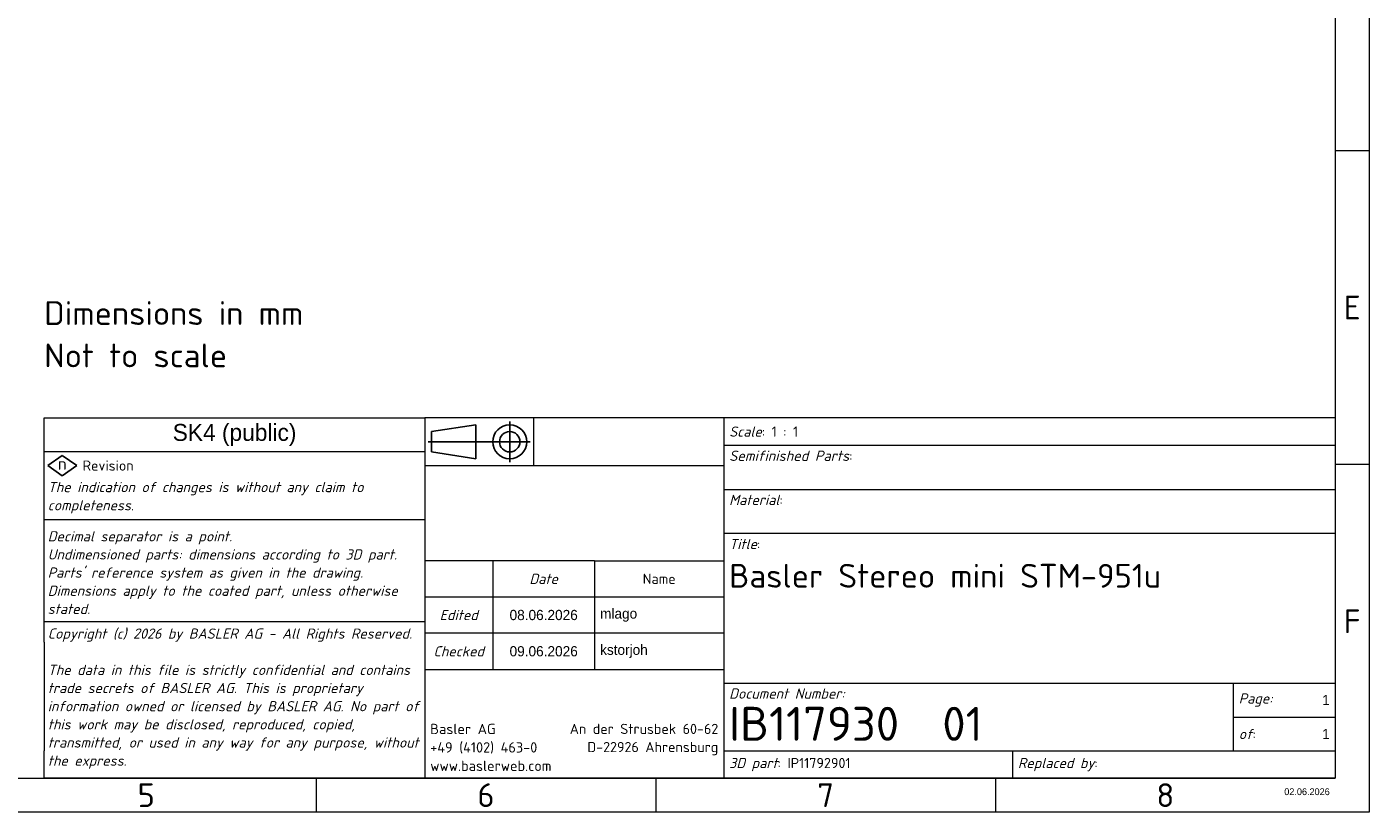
# Model space of a CAD drawing. Header units: millimetres. Extents: x 5 to 415, y 5 to 292.
# Tile 90 of 199: x 217 to 415, y 5 to 121. Entities that reach past the tile are written whole.
import ezdxf
from ezdxf.enums import TextEntityAlignment as Align

# ---------------------------------------------------------------- set-up
doc = ezdxf.new("R2018")
doc.units = ezdxf.units.MM
for name, color, linetype, lineweight in [('RAHM2', 7, 'Continuous', 25), ('Rahmen (ISO)', 7, 'Continuous', 70), ('Symbol (ISO)', 7, 'Continuous', 25), ('Titel (ISO)', 7, 'Continuous', 50)]:
    doc.layers.add(name, color=color, linetype=linetype, lineweight=lineweight)
doc.layers.add('Skizziergeometrie (ISO) rot', color=1, linetype='Continuous', lineweight=25, true_color=0xff0000)
doc.styles.add('Bezeichnungstext (ISO)', font='isocpeur.ttf')
doc.styles.add('Notiztext (ISO)', font='isocpeur.ttf')
doc.styles.add('Textstil18', font='isocpeur.ttf')
doc.styles.add('Textstil49', font='isocpeur.ttf')
doc.styles.add('Textstil61', font='isocpeur.ttf')

# ---------------------------------------------------------------- blocks, each defined once
blk = doc.blocks.new('Ränder Basler-A3')
at = {"layer": 'Rahmen (ISO)', "color": 7, "lineweight": 18}
for p, q in [((415, 292), (415, 5)), ((415, 5), (5, 5))]:
    blk.add_line(p, q, dxfattribs=at)
at = {"layer": 'Rahmen (ISO)', "lineweight": 18}
for p, q in [((410, 287), (410, 10)), ((10, 10), (410, 10)), ((310, 10), (310, 5)), ((360, 10), (360, 5))]:
    blk.add_line(p, q, dxfattribs=at)
at = {"layer": 'Rahmen (ISO)', "color": 7, "linetype": 'Continuous', "lineweight": 18}
for p, q in [((415, 102.33), (410, 102.33)), ((415, 56.17), (410, 56.17)), ((260, 10), (260, 5))]:
    blk.add_line(p, q, dxfattribs=at)
at = {"layer": 'Rahmen (ISO)', "char_height": 3.5, "attachment_point": 5, "style": 'Bezeichnungstext (ISO)'}
for s, insert in [('\\fISOCPEUR|b0|i0;{\\H3.5000;E}', (412.5, 79.25)), ('\\fISOCPEUR|b0|i0;{\\H3.5000;F}', (412.5, 33.08)), ('\\fISOCPEUR|b0|i0;{\\H3.5000;5}', (235, 7.5)), ('\\fISOCPEUR|b0|i0;{\\H3.5000;6}', (285, 7.5)), ('\\fISOCPEUR|b0|i0;{\\H3.5000;7}', (335, 7.5)), ('\\fISOCPEUR|b0|i0;{\\H3.5000;8}', (385, 7.5))]:
    blk.add_mtext(s, dxfattribs=dict(at, insert=insert))
blk = doc.blocks.new('Schriftfelder Basler Ohne')
at = {"layer": 'RAHM2'}
for p, q in [((63.5, 52), (57, 51)), ((63.5, 47), (63.5, 52)), ((68.5, 52.5), (68.5, 46.5)), ((56.5, 49.5), (71.5, 49.5)), ((57, 51), (57, 48)), ((57, 48), (63.5, 47))]:
    blk.add_line(p, q, dxfattribs=at)
for radius in [2.5, 1.5]:
    blk.add_circle((68.5, 49.5), radius, dxfattribs=at)
at = {"layer": 'Skizziergeometrie (ISO) rot'}
for p, q in [((0.5, 46), (2.64, 47.5)), ((2.64, 47.5), (4.78, 46)), ((2.64, 44.5), (0.5, 46)), ((4.78, 46), (2.64, 44.5))]:
    blk.add_line(p, q, dxfattribs=at)
at = {"layer": 'Titel (ISO)', "lineweight": 18}
for p, q in [((0, 20), (0, 53)), ((0, 53), (56, 53)), ((72, 53), (56, 53)), ((56, 53), (56, 49.5)), ((100, 53), (72, 53)), ((72, 53), (72, 46)), ((190, 53), (100, 53)), ((100, 53), (100, 36)), ((190, 53), (190, 49)), ((56, 49.5), (56, 32)), ((56, 48), (0, 48)), ((100, 49), (190, 49)), ((190, 49), (190, 36)), ((56, 46), (100, 46)), ((100, 42.5), (190, 42.5)), ((56, 38), (0, 38)), ((190, 36), (100, 36)), ((100, 36), (100, 14)), ((190, 36), (190, 14)), ((56, 32), (56, 26.67)), ((66, 32), (56, 32)), ((66, 32), (66, 26.67)), ((81, 32), (66, 32)), ((81, 32), (81, 16)), ((81, 32), (100, 32)), ((56, 26.67), (100, 26.67)), ((56, 26.67), (56, 21.33)), ((66, 26.67), (66, 21.33)), ((56, 23), (0, 23)), ((0, 20), (0, 18)), ((100, 21.33), (56, 21.33)), ((56, 21.33), (56, 16)), ((66, 21.33), (66, 16)), ((0, 18), (0, 16)), ((0, 16), (0, 14)), ((56, 16), (100, 16)), ((56, 16), (56, 4)), ((0, 14), (0, 12)), ((100, 14), (175, 14)), ((100, 14), (100, 4)), ((175, 14), (175, 9)), ((175, 14), (190, 14)), ((190, 14), (190, 4)), ((0, 12), (0, 10)), ((0, 10), (0, 8)), ((0, 8), (0, 6)), ((175, 9), (190, 9)), ((175, 9), (175, 4)), ((0, 6), (0, 4)), ((0, 0), (0, 4)), ((56, 4), (56, 0)), ((100, 4), (142.5, 4)), ((100, 4), (100, 0)), ((142.5, 4), (142.5, 0)), ((142.5, 4), (175, 4)), ((175, 4), (190, 4)), ((190, 4), (190, 0)), ((56, 0), (0, 0)), ((106.26, 0), (56, 0)), ((142.5, 0), (106.26, 0)), ((190, 0), (142.5, 0))]:
    blk.add_line(p, q, dxfattribs=at)
at = {"layer": 'Symbol (ISO)', "color": 1, "true_color": 0xff0000, "insert": (2.64, 46.27), "char_height": 1.8, "attachment_point": 5, "style": 'Notiztext (ISO)'}
blk.add_mtext('\\fISOCPEUR|b0|i0;{\\H1.8000;n}', dxfattribs=at)
at = {"layer": 'Symbol (ISO)', "color": 7, "insert": (5.64, 46), "char_height": 1.5, "width": 12.2405, "attachment_point": 4, "style": 'Notiztext (ISO)'}
blk.add_mtext('\\fISOCPEUR|b0|i0;{\\H1.5000;Revision}', dxfattribs=at)
at = {"layer": 'Titel (ISO)', "style": 'Notiztext (ISO)'}
for s, insert, char_height, width, attachment_point in [('\\fISOCPEUR|b0|i1;{\\H1.5000;Scale}\\fISOCPEUR|b0|i0;{\\H1.5000;: 1 : 1}', (100.8, 51), 1.5, 75.3986, 4), ('\\fISOCPEUR|b0|i1;{\\H1.5000;Title}\\fISOCPEUR|b0|i0;{\\H1.5000;:}', (100.8, 35.2), 1.5, 10.392, 1), ('\\fISOCPEUR|b0|i1;{\\H1.5000;Date}', (73.5, 29.33), 1.5, 13.0743, 5), ('\\fISOCPEUR|b0|i0;{\\H1.5000;Name}', (90.5, 29.33), 1.5, 13.0743, 5), ('\\fISOCPEUR|b0|i1;{\\H1.5000;Document Number:}', (100.8, 13.2), 1.5, 75.3986, 1), ('\\fISOCPEUR|b0|i0;{\\H5.0000;IB117930  01}', (100.8, 8), 5, 64.2355, 4)]:
    blk.add_mtext(s, dxfattribs=dict(at, insert=insert, char_height=char_height, width=width, attachment_point=attachment_point))
for s, insert, char_height, attachment_point in [('\\fISOCPEUR|b0|i1;{\\H1.5200;Semifinished Parts}\\fISOCPEUR|b0|i0;{\\H1.5217;:}', (100.8, 48.2), 3.5, 1), ('\\fISOCPEUR|b0|i1;{\\H1.5000;Material}\\fISOCPEUR|b0|i0;{\\H1.5217;:}', (100.8, 41.72), 3.5, 1), ('\\fISOCPEUR|b0|i1;{\\H1.5000;Edited}', (61, 24), 1.5, 5), ('\\fISOCPEUR|b0|i1;{\\H1.5000;Checked}', (61, 18.67), 1.5, 5), ('\\fISOCPEUR|b0|i1;{\\H1.5000;Page:}', (175.8, 11.5), 1.5, 4), ('\\fISOCPEUR|b0|i1;{\\H1.5000;of}\\fISOCPEUR|b0|i0;{\\H1.5000;:}', (175.8, 6.5), 1.5, 4), ('\\fISOCPEUR|b0|i1;{\\H1.5000;3D part}\\fISOCPEUR|b0|i0;{\\H1.5000;: IP11792901}', (100.8, 2), 1.5, 4), ('\\fISOCPEUR|b0|i1;{\\H1.5000;Replaced by}\\fISOCPEUR|b0|i0;{\\H1.5000;: }', (143.3, 2), 1.5, 4)]:
    blk.add_mtext(s, dxfattribs=dict(at, insert=insert, char_height=char_height, attachment_point=attachment_point))
for s, insert, char_height, width, attachment_point, line_spacing_factor in [('\\fISOCPEUR|b0|i1;{\\H1.5000;The indication of changes is without any claim to completeness.}', (0.5, 41.27), 1.5, 55.0353, 4, 1.068348), ("\\fISOCPEUR|b0|i1;{\\H1.5000;Decimal separator is a point. \\P}\\fISOCPEUR|b0|i1;{\\H1.5000;Undimensioned parts: dimensions according to }\\fISOCPEUR|b0|i1;{\\H1.5000;3D part}\\fISOCPEUR|b0|i1;{\\H1.5000;. \\P}\\fISOCPEUR|b0|i1;{\\H1.5000;Parts' reference system as given in the drawing.\\P}\\fISOCPEUR|b0|i1;{\\H1.5000;Dimensions apply to the coated part, unless otherwise stated.}", (0.5, 30.25), 1.5, 54.9043, 4, 1.068348), ('\\fISOCPEUR|b0|i0;{\\H3.5000;Basler Stereo mini STM-951u\\P}', (100.8, 31.53), 3.5, 82.4278, 1, 1.714286), ('\\fISOCPEUR|b0|i1;{\\H1.5000;Copyright (c) 2026 by BASLER AG - All Rights Reserved.\\P}\\fISOCPEUR|b0|i1;{\\H1.5000;\\P}\\fISOCPEUR|b0|i1;{\\H1.5000;The data in this file is strictly confidential and contains trade secrets of BASLER AG. This is proprietary information owned or licensed by BASLER AG. No part of this work may be disclosed, reproduced, copied, transmitted, or used in any way for any purpose, without the express.}', (0.5, 11.7), 1.5, 55.1007, 4, 1.068348)]:
    blk.add_mtext(s, dxfattribs=dict(at, insert=insert, char_height=char_height, width=width, attachment_point=attachment_point, line_spacing_factor=line_spacing_factor))
at = {"layer": 'Titel (ISO)', "line_spacing_factor": 1.068348, "style": 'Notiztext (ISO)'}
for s, insert, char_height, attachment_point in [('\\fISOCPEUR|b0|i0;{\\H1.5217;Basler AG\\P}\\fISOCPEUR|b0|i0;{\\H1.5217;+49 (4102) 463-0\\P}\\fISOCPEUR|b0|i0;{\\H1.5217;www.baslerweb.com}', (56.8, 8), 1.5217, 1), ('\\fISOCPEUR|b0|i0;{\\H1.5000;An der Strusbek 60-62\\P}\\fISOCPEUR|b0|i0;{\\H1.5000;D-22926 Ahrensburg}', (99.2, 8), 1.5, 3)]:
    blk.add_mtext(s, dxfattribs=dict(at, insert=insert, char_height=char_height, attachment_point=attachment_point))
at = {"layer": 'Titel (ISO)'}
for tag, height, style, p in [('SPI_Sicherheitsklasse', 2.5, 'Textstil18', (28, 50.5)), ('SPI_Bearbeitungsdatum', 1.5, 'Textstil61', (73.5, 24)), ('SPI_Pruefdatum', 1.5, 'Textstil61', (73.5, 18.67))]:
    blk.add_attdef(tag, text='', height=height, dxfattribs=dict(at, style=style)).set_placement(p, align=Align.MIDDLE_CENTER)
at = {"layer": 'Titel (ISO)', "style": 'Textstil18'}
for tag, p in [('SPI_Halbzeug1', (100.8, 45.8)), ('SPI_Werkstoff', (100.8, 39.3))]:
    blk.add_attdef(tag, text='', height=2.5, dxfattribs=at).set_placement(p, align=Align.TOP_LEFT)
at = {"layer": 'Titel (ISO)', "style": 'Textstil61'}
for tag, p in [('SPI_Bearbeiter', (81.8, 24)), ('SPI_Pruefer', (81.8, 18.67))]:
    blk.add_attdef(tag, text='', height=1.5, dxfattribs=at).set_placement(p, align=Align.MIDDLE_LEFT)
for tag, p in [('Blattnummer', (189.2, 11.5)), ('Anzahl_der_Blätter', (189.2, 6.5))]:
    blk.add_attdef(tag, text='', height=1.5, dxfattribs=at).set_placement(p, align=Align.MIDDLE_RIGHT)
at = {"layer": 'Titel (ISO)', "color": 9, "true_color": 0xc0c0c0, "style": 'Textstil49'}
blk.add_attdef('SPI_Resources', text='', height=1, dxfattribs=at).set_placement((189.2, -2), align=Align.MIDDLE_RIGHT)

msp = doc.modelspace()

# ---------------------------------------------------------------- block references
msp.add_blockref('Ränder Basler-A3', (0, 0))
ref = msp.add_blockref('Schriftfelder Basler Ohne', (220, 10))
lines = msp.add_mtext('SK4 (public)', dxfattribs={"layer": 'Titel (ISO)', "insert": (248, 60.5), "char_height": 2.5000500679, "attachment_point": 5, "style": 'Textstil18'})
ref.add_attrib('SPI_Sicherheitsklasse', '', (248, 60.5)).embed_mtext(lines)
lines = msp.add_mtext('1', dxfattribs={"layer": 'Titel (ISO)', "insert": (409.2, 21.5), "char_height": 1.50000006, "attachment_point": 6, "style": 'Textstil61'})
ref.add_attrib('Blattnummer', '', (409.2, 21.5)).embed_mtext(lines)
lines = msp.add_mtext('1', dxfattribs={"layer": 'Titel (ISO)', "insert": (409.2, 16.5), "char_height": 1.50000006, "attachment_point": 6, "style": 'Textstil61'})
ref.add_attrib('Anzahl_der_Blätter', '', (409.2, 16.5)).embed_mtext(lines)
lines = msp.add_mtext('08.06.2026', dxfattribs={"layer": 'Titel (ISO)', "insert": (293.5, 34), "char_height": 1.50000006, "attachment_point": 5, "style": 'Textstil61'})
ref.add_attrib('SPI_Bearbeitungsdatum', '', (293.5, 34)).embed_mtext(lines)
lines = msp.add_mtext('mlago', dxfattribs={"layer": 'Titel (ISO)', "insert": (301.8, 34), "char_height": 1.50000006, "attachment_point": 4, "style": 'Textstil61'})
ref.add_attrib('SPI_Bearbeiter', '', (301.8, 34)).embed_mtext(lines)
lines = msp.add_mtext('09.06.2026', dxfattribs={"layer": 'Titel (ISO)', "insert": (293.5, 28.66666667), "char_height": 1.50000006, "attachment_point": 5, "style": 'Textstil61'})
ref.add_attrib('SPI_Pruefdatum', '', (293.5, 28.66666667)).embed_mtext(lines)
lines = msp.add_mtext('kstorjoh', dxfattribs={"layer": 'Titel (ISO)', "insert": (301.8, 28.66666667), "char_height": 1.50000006, "attachment_point": 4, "style": 'Textstil61'})
ref.add_attrib('SPI_Pruefer', '', (301.8, 28.66666667)).embed_mtext(lines)
lines = msp.add_mtext('02.06.2026', dxfattribs={"layer": 'Titel (ISO)', "color": 9, "true_color": 0xc0c0c0, "insert": (409.2, 8), "char_height": 1.000000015, "attachment_point": 6, "style": 'Textstil49'})
ref.add_attrib('SPI_Resources', '', (409.2, 8)).embed_mtext(lines)

# ---------------------------------------------------------------- texts
at = {"layer": 'Symbol (ISO)', "insert": (219.98250009, 80.18703551), "char_height": 3.4999999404, "width": 36.7305183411, "attachment_point": 1, "line_spacing_factor": 1.068348, "style": 'Notiztext (ISO)'}
msp.add_mtext('\\fISOCPEUR|b0|i0;Dimensions in mm\\P\\fISOCPEUR|b0|i0;Not to scale', dxfattribs=at)

doc.saveas('drawing.dxf')
